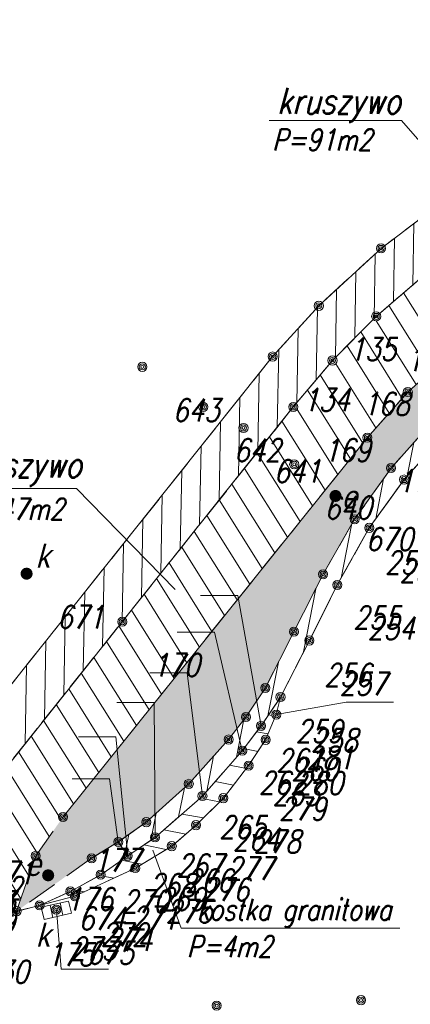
# Model space of a CAD drawing. Extents: x 7487291 to 7488682, y 5785010 to 5785505.
# Tile 15 of 256: x 7488595 to 7488608, y 5785392 to 5785424. Entities that reach past the tile are written whole.
import ezdxf
from ezdxf.enums import TextEntityAlignment as Align

# ---------------------------------------------------------------- set-up
doc = ezdxf.new("R2010")
doc.units = 0
doc.header["$MEASUREMENT"] = 0
doc.linetypes.add('mz1.0_0.5', pattern=[1.5, 1, -0.5])
doc.layers.get('0').update_dxf_attribs({"color": 2, "linetype": 'CONTINUOUS', "lineweight": 5})
for name, color, linetype, lineweight in [('elementy', 250, 'CONTINUOUS', 5), ('Kostka krawędz', 250, 'mz1.0_0.5', 9), ('KRAWĘZNIKI GRANITOWE', 6, 'CONTINUOUS', 18), ('Numer operatu archiwalnego', 40, 'CONTINUOUS', 18), ('OPORNIKI', 5, 'CONTINUOUS', 13), ('pomiar', 5, 'CONTINUOUS', 5)]:
    doc.layers.add(name, color=color, linetype=linetype, lineweight=lineweight)
doc.styles.add('dzialki', font='romans.shx', dxfattribs={"width": 0.8, "oblique": 15, "height": 1})
doc.styles.add('G7Text', font='romans.shx', dxfattribs={"width": 0.8, "oblique": 14.323945})
doc.styles.get("Standard").update_dxf_attribs({"font": 'txt', "width": 0.75})

# ---------------------------------------------------------------- blocks, each defined once
blk = doc.blocks.new('G7PktWys')
at = {"linetype": 'Continuous', "lineweight": 0, "ltscale": 33}
h = blk.add_hatch(dxfattribs=at)
h.set_pattern_fill('DOTS', color=255, scale=100, angle=90, style=0)
h.set_pattern_definition([(90, (2, 2), (-158.75, 79.38), [0, -158.75])])
h.paths.add_polyline_path([(-0.252, 3.011), (3.748, 3.011), (3.748, -2.075), (-0.252, -2.075)])
at = {"color": 0, "linetype": 'Continuous', "lineweight": -2}
for radius in [0.15, 0.1, 0.05]:
    blk.add_circle((0, 0), radius, dxfattribs=at)
at = {"color": 0, "linetype": 'Continuous', "lineweight": -2, "style": 'G7Text', "oblique": 14.3239, "width": 0.8, "flags": 1}
blk.add_attdef('H', (1, 1), '', height=1.8, dxfattribs=at)
at = {"color": 0, "linetype": 'Continuous', "lineweight": -2, "style": 'G7Text', "oblique": 14.3239, "width": 0.8}
blk.add_attdef('ID', (1, -1.8), '', height=0.75, dxfattribs=at)
blk = doc.blocks.new('US25')
at = {"linetype": 'Continuous', "lineweight": 0}
h = blk.add_hatch(color=0, dxfattribs=at)
edge = h.paths.add_edge_path()
edge.add_arc((0, 0), 0.2, 0, 360)

msp = doc.modelspace()

# ---------------------------------------------------------------- hatches: boundary and pattern name
at = {"layer": 'Kostka krawędz', "linetype": 'Continuous', "lineweight": 9}
h = msp.add_hatch(dxfattribs=at)
h.set_pattern_fill('ANSI31', color=4, scale=5, angle=44)
h.set_pattern_definition([(89, (0, 0), (-0.624904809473, 0.010907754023), [])])
h.paths.add_polyline_path([(7488637.85, 5785422.81), (7488636.91, 5785424.12), (7488631.43, 5785421.994, -0.092773), (7488631.44, 5785421.94, -0.900429), (7488631.143, 5785421.909), (7488630.637, 5785421.801, -0.052394), (7488630.64, 5785421.77, -1.012736), (7488630.34, 5785421.774), (7488629.85, 5785421.786, -0.987424), (7488629.55, 5785421.79, -0.040754), (7488629.552, 5785421.814), (7488626.928, 5785422.246, -0.966237), (7488626.631, 5785422.284), (7488624.919, 5785422.446, -0.941386), (7488624.62, 5785422.456), (7488621.9, 5785422.384, -0.951044), (7488621.601, 5785422.361), (7488618.919, 5785422.019, -0.031719), (7488618.92, 5785422, -0.885525), (7488618.624, 5785421.964), (7488616.006, 5785421.316, -0.060712), (7488616.01, 5785421.28, -0.839954), (7488615.719, 5785421.229), (7488613.181, 5785420.311, -0.086984), (7488613.19, 5785420.26, -0.795015), (7488612.905, 5785420.194), (7488611.355, 5785419.436, -0.114197), (7488611.37, 5785419.37, -0.757526), (7488611.092, 5785419.292), (7488608.778, 5785417.878, -0.137963), (7488608.8, 5785417.8, -0.719245), (7488608.53, 5785417.71), (7488607.05, 5785416.59), (7488605, 5785414.7), (7488603.48, 5785413.03), (7488590.41, 5785396.63), (7488590.56, 5785395.31), (7488592.47, 5785395.84), (7488592.39, 5785396.18), (7488592.47, 5785396.48), (7488592.68, 5785396.95), (7488593.08, 5785397.46), (7488598.53, 5785404.3), (7488604.16, 5785411.37), (7488605.45, 5785412.9), (7488606.89, 5785414.35), (7488608.286, 5785415.552, -0.179595), (7488608.25, 5785415.65, -0.727625), (7488608.522, 5785415.738), (7488609.898, 5785416.732, -0.157658), (7488609.87, 5785416.82, -0.754338), (7488610.147, 5785416.899), (7488611.613, 5785417.811, -0.140031), (7488611.59, 5785417.89, -0.800392), (7488611.876, 5785417.954), (7488613.444, 5785418.696, -0.110869), (7488613.43, 5785418.76, -0.826573), (7488613.719, 5785418.815), (7488615.301, 5785419.445, -0.094947), (7488615.29, 5785419.5, -0.854865), (7488615.583, 5785419.546), (7488617.217, 5785420.074, -0.078246), (7488617.21, 5785420.12, -0.900457), (7488617.507, 5785420.151), (7488619.143, 5785420.499, -0.052379), (7488619.14, 5785420.53, -0.934748), (7488619.439, 5785420.55), (7488621.131, 5785420.78, -0.033727), (7488621.13, 5785420.8, -0.973549), (7488621.43, 5785420.808), (7488623.18, 5785420.902, -0.013403), (7488623.18, 5785420.91, -1.016105), (7488623.48, 5785420.905), (7488625.37, 5785420.845, -0.98415), (7488625.67, 5785420.84, -0.031633), (7488625.669, 5785420.821), (7488627.101, 5785420.639, -0.938674), (7488627.4, 5785420.62, -0.041725), (7488627.398, 5785420.595), (7488629.062, 5785420.315, -0.919893), (7488629.36, 5785420.29, -0.026502), (7488629.359, 5785420.274), (7488629.531, 5785420.256, -0.97995), (7488629.83, 5785420.23), (7488630.14, 5785420.21, -0.917397), (7488630.439, 5785420.216), (7488630.981, 5785420.274, -0.02669), (7488630.98, 5785420.29, -0.880842), (7488631.275, 5785420.328), (7488631.565, 5785420.402, -0.063353), (7488631.56, 5785420.44, -0.858482), (7488631.853, 5785420.485), (7488632.077, 5785420.555, -0.076147), (7488632.07, 5785420.6, -0.828507), (7488632.36, 5785420.655)])
h.paths.add_polyline_path([(7488617.88, 5785421.04, -1), (7488617.58, 5785421.04, -1)], flags=16)
h.paths.add_polyline_path([(7488617.83, 5785421.04, -1), (7488617.63, 5785421.04, -1)], flags=0)
h.paths.add_polyline_path([(7488617.78, 5785421.04, -1), (7488617.68, 5785421.04, -1)], flags=16)
h.paths.add_polyline_path([(7488630.864, 5785422.095), (7488632.696, 5785421.999), (7488632.984, 5785423.124), (7488631.152, 5785423.22)], flags=25)
h.paths.add_polyline_path([(7488632.38, 5785420.171), (7488634.212, 5785420.075), (7488634.5, 5785421.2), (7488632.668, 5785421.296)], flags=25)
h.paths.add_polyline_path([(7488631.118, 5785420.65), (7488632.779, 5785420.554), (7488633.066, 5785421.679), (7488631.405, 5785421.775)], flags=24)
h.paths.add_polyline_path([(7488629.419, 5785420.389), (7488631.279, 5785420.293), (7488631.567, 5785421.418), (7488629.706, 5785421.514)], flags=24)
h.paths.add_polyline_path([(7488627.761, 5785420.482), (7488629.593, 5785420.386), (7488629.88, 5785421.511), (7488628.048, 5785421.607)], flags=25)
h.paths.add_polyline_path([(7488615.306, 5785418.894), (7488617.138, 5785418.799), (7488617.425, 5785419.924), (7488615.593, 5785420.019)], flags=25)
h.paths.add_polyline_path([(7488613.438, 5785418.085), (7488615.27, 5785417.99), (7488615.557, 5785419.115), (7488613.725, 5785419.21)], flags=25)
h.paths.add_polyline_path([(7488611.578, 5785417.336), (7488613.438, 5785417.24), (7488613.726, 5785418.365), (7488611.865, 5785418.461)], flags=25)
h.paths.add_polyline_path([(7488609.862, 5785416.304), (7488611.694, 5785416.208), (7488611.981, 5785417.333), (7488610.149, 5785417.429)], flags=25)
h.paths.add_polyline_path([(7488608.216, 5785415.103), (7488610.048, 5785415.007), (7488610.335, 5785416.132), (7488608.503, 5785416.228)], flags=25)
h.paths.add_polyline_path([(7488606.682, 5785413.837), (7488608.514, 5785413.741), (7488608.801, 5785414.866), (7488606.969, 5785414.962)], flags=25)
h.paths.add_polyline_path([(7488615.615, 5785420.272), (7488617.504, 5785420.177), (7488617.791, 5785421.302), (7488615.902, 5785421.397)], flags=24)
h = msp.add_hatch(dxfattribs=at)
h.set_pattern_fill('ANSI31', color=4, scale=5, angle=77)
h.set_pattern_definition([(122, (0, 0), (-0.530030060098, -0.331199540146), [])])
h.paths.add_polyline_path([(7488638.563, 5785420.342, -0.362148), (7488638.44, 5785420.49, -1), (7488638.74, 5785420.49, -0.165916), (7488638.709, 5785420.398), (7488640.06, 5785420.916, -0.091775), (7488640.05, 5785420.97, -0.294669), (7488640.138, 5785421.107), (7488639.272, 5785423.023, -0.465742), (7488639.065, 5785423.123), (7488637.995, 5785422.847, -0.063055), (7488638, 5785422.81, -0.759035), (7488637.724, 5785422.724, -0.150413), (7488637.75, 5785422.64, -1.045102), (7488637.451, 5785422.653), (7488632.36, 5785420.655, -0.093788), (7488632.37, 5785420.6, -0.858482), (7488632.077, 5785420.555), (7488631.853, 5785420.485, -0.076147), (7488631.86, 5785420.44, -0.880842), (7488631.565, 5785420.402), (7488631.275, 5785420.328, -0.063353), (7488631.28, 5785420.29, -0.948007), (7488630.981, 5785420.274), (7488630.439, 5785420.216, -0.02669), (7488630.44, 5785420.2, -1.033288), (7488630.14, 5785420.21), (7488629.83, 5785420.23, -1.02046), (7488629.531, 5785420.256), (7488629.359, 5785420.274, -1.030881), (7488629.062, 5785420.315), (7488627.398, 5785420.595, -0.980043), (7488627.101, 5785420.639), (7488625.669, 5785420.821, -0.953815), (7488625.37, 5785420.845), (7488623.48, 5785420.905, -0.95811), (7488623.18, 5785420.902), (7488621.43, 5785420.808, -0.960179), (7488621.131, 5785420.78), (7488619.439, 5785420.55, -0.033727), (7488619.44, 5785420.53, -0.900457), (7488619.143, 5785420.499), (7488617.507, 5785420.151, -0.052379), (7488617.51, 5785420.12, -0.854865), (7488617.217, 5785420.074), (7488615.583, 5785419.546, -0.078246), (7488615.59, 5785419.5, -0.826573), (7488615.301, 5785419.445), (7488613.719, 5785418.815, -0.094947), (7488613.73, 5785418.76, -0.800392), (7488613.444, 5785418.696), (7488611.876, 5785417.954, -0.110869), (7488611.89, 5785417.89, -0.754338), (7488611.613, 5785417.811), (7488610.147, 5785416.899, -0.140031), (7488610.17, 5785416.82, -0.727625), (7488609.898, 5785416.732), (7488608.522, 5785415.738, -0.157658), (7488608.55, 5785415.65, -0.695497), (7488608.286, 5785415.552), (7488607.004, 5785414.448, -0.179595), (7488607.04, 5785414.35, -0.666928), (7488606.784, 5785414.244), (7488605.556, 5785413.006, -0.199812), (7488605.6, 5785412.9, -0.637902), (7488605.353, 5785412.785), (7488604.257, 5785411.485, -0.221075), (7488604.31, 5785411.37, -0.628096), (7488604.067, 5785411.253), (7488598.53, 5785404.3), (7488593.08, 5785397.46), (7488592.68, 5785396.95), (7488592.47, 5785396.48), (7488592.39, 5785396.18), (7488592.47, 5785395.84), (7488592.9, 5785394.2), (7488595.05, 5785394.77), (7488595.68, 5785396.59), (7488596.58, 5785397.87), (7488606.506, 5785410.243, -0.227479), (7488606.45, 5785410.36, -0.646696), (7488606.7, 5785410.472), (7488607.83, 5785411.748, -0.214553), (7488607.78, 5785411.86, -0.686013), (7488608.041, 5785411.961), (7488609.319, 5785413.119, -0.186231), (7488609.28, 5785413.22, -0.714441), (7488609.548, 5785413.312), (7488610.922, 5785414.378, -0.166561), (7488610.89, 5785414.47, -0.752465), (7488611.167, 5785414.55), (7488612.583, 5785415.44, -0.14125), (7488612.56, 5785415.52, -0.786911), (7488612.843, 5785415.589), (7488614.367, 5785416.371, -0.11925), (7488614.35, 5785416.44, -0.830815), (7488614.64, 5785416.494), (7488616.25, 5785417.116, -0.09241), (7488616.24, 5785417.17, -0.866429), (7488616.534, 5785417.212), (7488618.186, 5785417.698, -0.071565), (7488618.18, 5785417.74, -0.90812), (7488618.477, 5785417.769), (7488620.133, 5785418.091, -0.048152), (7488620.13, 5785418.12, -0.94406), (7488620.429, 5785418.137), (7488622.121, 5785418.333, -0.028775), (7488622.12, 5785418.35, -0.995062), (7488622.42, 5785418.351), (7488624.14, 5785418.369, -1.043111), (7488624.44, 5785418.359), (7488626.15, 5785418.231, -1.044375), (7488626.448, 5785418.196), (7488629.102, 5785417.764, -0.935491), (7488629.4, 5785417.736), (7488630.17, 5785417.714, -0.970952), (7488630.47, 5785417.715), (7488631.14, 5785417.735, -0.922767), (7488631.437, 5785417.769), (7488632.123, 5785417.901, -0.047912), (7488632.12, 5785417.93, -0.831879), (7488632.41, 5785417.984)])
h.paths.add_polyline_path([(7488638.04, 5785421.63, -1), (7488638.34, 5785421.63, -1)], flags=16)
h.paths.add_polyline_path([(7488638.09, 5785421.63, -1), (7488638.29, 5785421.63, -1)], flags=0)
h.paths.add_polyline_path([(7488638.14, 5785421.63, -1), (7488638.24, 5785421.63, -1)], flags=0)
h.paths.add_polyline_path([(7488629.19, 5785419.19, -1), (7488628.89, 5785419.19, -1)], flags=16)
h.paths.add_polyline_path([(7488629.14, 5785419.19, -1), (7488628.94, 5785419.19, -1)], flags=16)
h.paths.add_polyline_path([(7488628.99, 5785419.19, -1), (7488629.09, 5785419.19, -1)], flags=0)
h.paths.add_polyline_path([(7488618.06, 5785418.98, -1), (7488618.36, 5785418.98, -1)], flags=16)
h.paths.add_polyline_path([(7488618.11, 5785418.98, -1), (7488618.31, 5785418.98, -1)], flags=0)
h.paths.add_polyline_path([(7488618.16, 5785418.98, -1), (7488618.26, 5785418.98, -1)], flags=0)
h.paths.add_polyline_path([(7488604.34, 5785409.48, -1), (7488604.04, 5785409.48, -1)], flags=16)
h.paths.add_polyline_path([(7488604.29, 5785409.48, -1), (7488604.09, 5785409.48, -1)], flags=0)
h.paths.add_polyline_path([(7488604.24, 5785409.48, -1), (7488604.14, 5785409.48, -1)], flags=0)
h.paths.add_polyline_path([(7488632.38, 5785420.171), (7488634.212, 5785420.075), (7488634.5, 5785421.2), (7488632.668, 5785421.296)], flags=24)
h.paths.add_polyline_path([(7488631.057, 5785419.328), (7488632.889, 5785419.232), (7488633.177, 5785420.357), (7488631.345, 5785420.453)], flags=24)
h.paths.add_polyline_path([(7488629.334, 5785419.001), (7488631.166, 5785418.905), (7488631.453, 5785420.03), (7488629.621, 5785420.126)], flags=24)
h.paths.add_polyline_path([(7488626.528, 5785419.416), (7488628.36, 5785419.32), (7488628.647, 5785420.445), (7488626.815, 5785420.541)], flags=24)
h.paths.add_polyline_path([(7488624.759, 5785419.595), (7488626.591, 5785419.499), (7488626.878, 5785420.624), (7488625.046, 5785420.72)], flags=24)
h.paths.add_polyline_path([(7488622.94, 5785419.798), (7488624.772, 5785419.702), (7488625.059, 5785420.827), (7488623.227, 5785420.923)], flags=24)
h.paths.add_polyline_path([(7488621.071, 5785419.736), (7488622.875, 5785419.64), (7488623.162, 5785420.765), (7488621.359, 5785420.861)], flags=24)
h.paths.add_polyline_path([(7488618.876, 5785419.412), (7488620.708, 5785419.317), (7488620.995, 5785420.442), (7488619.163, 5785420.537)], flags=24)
h.paths.add_polyline_path([(7488617.212, 5785419.301), (7488618.872, 5785419.205), (7488619.16, 5785420.33), (7488617.499, 5785420.426)], flags=24)
h.paths.add_polyline_path([(7488615.306, 5785418.894), (7488617.138, 5785418.799), (7488617.425, 5785419.924), (7488615.593, 5785420.019)], flags=24)
h.paths.add_polyline_path([(7488613.438, 5785418.085), (7488615.27, 5785417.99), (7488615.557, 5785419.115), (7488613.725, 5785419.21)], flags=24)
h.paths.add_polyline_path([(7488611.578, 5785417.336), (7488613.438, 5785417.24), (7488613.726, 5785418.365), (7488611.865, 5785418.461)], flags=24)
h.paths.add_polyline_path([(7488609.862, 5785416.304), (7488611.694, 5785416.208), (7488611.981, 5785417.333), (7488610.149, 5785417.429)], flags=24)
h.paths.add_polyline_path([(7488608.216, 5785415.103), (7488610.048, 5785415.007), (7488610.335, 5785416.132), (7488608.503, 5785416.228)], flags=24)
h.paths.add_polyline_path([(7488606.682, 5785413.837), (7488608.514, 5785413.741), (7488608.801, 5785414.866), (7488606.969, 5785414.962)], flags=24)
h.paths.add_polyline_path([(7488605.322, 5785412.376), (7488607.155, 5785412.28), (7488607.442, 5785413.405), (7488605.61, 5785413.501)], flags=24)
h.paths.add_polyline_path([(7488604.084, 5785410.792), (7488605.887, 5785410.696), (7488606.174, 5785411.821), (7488604.371, 5785411.917)], flags=24)
h.paths.add_polyline_path([(7488604.53, 5785409.782), (7488606.362, 5785409.686), (7488606.649, 5785410.811), (7488604.817, 5785410.907)], flags=24)
h.paths.add_polyline_path([(7488606.023, 5785411.533), (7488607.827, 5785411.437), (7488608.114, 5785412.562), (7488606.31, 5785412.658)], flags=24)
h.paths.add_polyline_path([(7488607.43, 5785412.799), (7488609.262, 5785412.703), (7488609.549, 5785413.828), (7488607.717, 5785413.924)], flags=24)
h.paths.add_polyline_path([(7488609.046, 5785413.986), (7488610.706, 5785413.89), (7488610.994, 5785415.015), (7488609.333, 5785415.111)], flags=24)
h.paths.add_polyline_path([(7488610.607, 5785415.151), (7488612.439, 5785415.056), (7488612.727, 5785416.181), (7488610.894, 5785416.276)], flags=24)
h.paths.add_polyline_path([(7488612.5, 5785416.005), (7488614.332, 5785415.91), (7488614.619, 5785417.035), (7488612.787, 5785417.13)], flags=24)
h.paths.add_polyline_path([(7488614.323, 5785416.919), (7488616.184, 5785416.824), (7488616.471, 5785417.949), (7488614.61, 5785418.044)], flags=24)
h.paths.add_polyline_path([(7488616.286, 5785417.453), (7488618.118, 5785417.357), (7488618.406, 5785418.482), (7488616.573, 5785418.578)], flags=24)
h.paths.add_polyline_path([(7488620.055, 5785418.3), (7488621.887, 5785418.204), (7488622.175, 5785419.329), (7488620.343, 5785419.425)], flags=24)
h.paths.add_polyline_path([(7488621.815, 5785418.467), (7488623.647, 5785418.371), (7488623.934, 5785419.496), (7488622.102, 5785419.592)], flags=24)
h.paths.add_polyline_path([(7488623.56, 5785418.503), (7488625.392, 5785418.407), (7488625.679, 5785419.532), (7488623.847, 5785419.628)], flags=24)
h.paths.add_polyline_path([(7488625.331, 5785418.38), (7488627.135, 5785418.284), (7488627.422, 5785419.409), (7488625.619, 5785419.505)], flags=24)
h.paths.add_polyline_path([(7488627.152, 5785417.421), (7488628.984, 5785417.325), (7488629.271, 5785418.45), (7488627.439, 5785418.546)], flags=25)
h.paths.add_polyline_path([(7488629.075, 5785417.913), (7488630.736, 5785417.817), (7488631.023, 5785418.942), (7488629.363, 5785419.038)], flags=24)
h.paths.add_polyline_path([(7488630.548, 5785417.988), (7488632.38, 5785417.892), (7488632.667, 5785419.017), (7488630.835, 5785419.113)], flags=24)
h.paths.add_polyline_path([(7488632.201, 5785418.114), (7488634.033, 5785418.018), (7488634.32, 5785419.143), (7488632.488, 5785419.239)], flags=24)
h.paths.add_polyline_path([(7488638.464, 5785421.042), (7488640.324, 5785420.947), (7488640.612, 5785422.072), (7488638.751, 5785422.167)], flags=9)
h.paths.add_polyline_path([(7488639.098, 5785422.741), (7488640.845, 5785422.646), (7488641.132, 5785423.771), (7488639.386, 5785423.866)], flags=9)
h.paths.add_polyline_path([(7488614.755, 5785415.92), (7488616.673, 5785415.824), (7488616.96, 5785416.949), (7488615.042, 5785417.045)], flags=25)
h.paths.add_polyline_path([(7488611.244, 5785414.332), (7488613.162, 5785414.236), (7488613.449, 5785415.361), (7488611.532, 5785415.457)], flags=25)
h.paths.add_polyline_path([(7488608.091, 5785411.828), (7488610.009, 5785411.733), (7488610.296, 5785412.858), (7488608.378, 5785412.953)], flags=25)
h.paths.add_polyline_path([(7488606.683, 5785410.49), (7488608.572, 5785410.394), (7488608.86, 5785411.519), (7488606.97, 5785411.615)], flags=24)
h.paths.add_polyline_path([(7488603.973, 5785406.992), (7488605.891, 5785406.896), (7488606.178, 5785408.021), (7488604.26, 5785408.117)], flags=25)
h.paths.add_polyline_path([(7488635.88, 5785421.389), (7488637.77, 5785421.293), (7488638.057, 5785422.418), (7488636.168, 5785422.514)], flags=24)
h.paths.add_polyline_path([(7488636.103, 5785420.449), (7488637.992, 5785420.353), (7488638.279, 5785421.478), (7488636.39, 5785421.574)], flags=24)
h.paths.add_polyline_path([(7488636.649, 5785419.368), (7488638.567, 5785419.273), (7488638.854, 5785420.398), (7488636.936, 5785420.493)], flags=25)
h.paths.add_polyline_path([(7488626.997, 5785418.314), (7488628.886, 5785418.219), (7488629.173, 5785419.344), (7488627.284, 5785419.439)], flags=24)
h.paths.add_polyline_path([(7488618.283, 5785418.438), (7488620.172, 5785418.342), (7488620.46, 5785419.467), (7488618.57, 5785419.563)], flags=24)
h.paths.add_polyline_path([(7488602.117, 5785408.329), (7488604.006, 5785408.233), (7488604.293, 5785409.358), (7488602.404, 5785409.454)], flags=24)
h.paths.add_polyline_path([(7488604.447, 5785408.507), (7488606.336, 5785408.411), (7488606.624, 5785409.536), (7488604.734, 5785409.632)], flags=24)
at = {"layer": 'Kostka krawędz'}
h = msp.add_hatch(color=2, dxfattribs=at)
h.dxf.hatch_style = 1
h.paths.add_polyline_path([(7488614.415, 5785414.975), (7488616.065, 5785415.765, -0.112178), (7488616.05, 5785415.83, -0.869705), (7488616.344, 5785415.871), (7488617.246, 5785416.129, -0.069687), (7488617.24, 5785416.17, -0.869319), (7488617.534, 5785416.211), (7488618.746, 5785416.559, -0.069909), (7488618.74, 5785416.6, -0.90801), (7488619.037, 5785416.629), (7488620.383, 5785416.891, -0.048212), (7488620.38, 5785416.92, -0.944903), (7488620.679, 5785416.937), (7488622.051, 5785417.093, -0.028329), (7488622.05, 5785417.11, -0.996993), (7488622.35, 5785417.111), (7488623.86, 5785417.12), (7488625.65, 5785417.04), (7488627.11, 5785416.8), (7488630.12, 5785416.3), (7488631.11, 5785416.24), (7488632.09, 5785416.21), (7488633.15, 5785416.34), (7488634.56, 5785416.65), (7488636.04, 5785417.16), (7488637.12, 5785417.61), (7488638.34, 5785418.24), (7488639.53, 5785418.96), (7488640, 5785419.29), (7488640.79, 5785419.94), (7488641.56, 5785420.65), (7488641.03, 5785421.03), (7488640.58, 5785421.08), (7488640.2, 5785420.97), (7488632.27, 5785417.93), (7488631.29, 5785417.74), (7488630.32, 5785417.71), (7488629.25, 5785417.74), (7488626.3, 5785418.22), (7488624.29, 5785418.37), (7488622.27, 5785418.35), (7488620.28, 5785418.12), (7488618.33, 5785417.74), (7488616.534, 5785417.212, -0.071565), (7488616.54, 5785417.17, -0.830815), (7488616.25, 5785417.116), (7488614.64, 5785416.494, -0.09241), (7488614.65, 5785416.44, -0.786911), (7488614.367, 5785416.371), (7488612.843, 5785415.589, -0.11925), (7488612.86, 5785415.52, -0.752465), (7488612.583, 5785415.44), (7488611.167, 5785414.55, -0.14125), (7488611.19, 5785414.47, -0.714441), (7488610.922, 5785414.378), (7488609.548, 5785413.312, -0.166561), (7488609.58, 5785413.22, -0.686013), (7488609.319, 5785413.119), (7488608.041, 5785411.961, -0.186231), (7488608.08, 5785411.86, -0.646696), (7488607.83, 5785411.748), (7488606.6, 5785410.36), (7488596.58, 5785397.87), (7488595.68, 5785396.59), (7488595.05, 5785394.77), (7488597.52, 5785396.51), (7488598.4, 5785397.05), (7488599.32, 5785397.7), (7488600.72, 5785398.96), (7488602.03, 5785400.42), (7488602.6, 5785401.16), (7488603.24, 5785402.12), (7488604.18, 5785403.97), (7488605.14, 5785405.86), (7488606.18, 5785407.67), (7488607.38, 5785409.36), (7488608.57, 5785410.688, -0.213218), (7488608.52, 5785410.8, -0.673357), (7488608.778, 5785410.905), (7488609.982, 5785412.075, -0.195203), (7488609.94, 5785412.18, -0.714116), (7488610.208, 5785412.272), (7488611.322, 5785413.138, -0.166782), (7488611.29, 5785413.23, -0.747681), (7488611.566, 5785413.311), (7488612.924, 5785414.189, -0.144374), (7488612.9, 5785414.27, -0.784882), (7488613.183, 5785414.339), (7488614.147, 5785414.841, -0.120522), (7488614.13, 5785414.91, -0.798274)])
h.paths.add_polyline_path([(7488612.5, 5785416.005), (7488614.332, 5785415.91), (7488614.619, 5785417.035), (7488612.787, 5785417.13)], flags=25)
h.paths.add_polyline_path([(7488622.056, 5785417.206), (7488623.974, 5785417.111), (7488624.261, 5785418.236), (7488622.343, 5785418.331)], flags=24)
h.paths.add_polyline_path([(7488620.207, 5785417.13), (7488622.125, 5785417.034), (7488622.412, 5785418.159), (7488620.494, 5785418.255)], flags=24)
h.paths.add_polyline_path([(7488618.393, 5785416.783), (7488620.34, 5785416.688), (7488620.627, 5785417.813), (7488618.681, 5785417.908)], flags=24)
h.paths.add_polyline_path([(7488616.528, 5785416.31), (7488618.446, 5785416.215), (7488618.733, 5785417.34), (7488616.815, 5785417.435)], flags=24)
h.paths.add_polyline_path([(7488614.755, 5785415.92), (7488616.673, 5785415.824), (7488616.96, 5785416.949), (7488615.042, 5785417.045)], flags=24)
h.paths.add_polyline_path([(7488613.056, 5785414.999), (7488614.803, 5785414.903), (7488615.09, 5785416.028), (7488613.344, 5785416.124)], flags=24)
h.paths.add_polyline_path([(7488611.244, 5785414.332), (7488613.162, 5785414.236), (7488613.449, 5785415.361), (7488611.532, 5785415.457)], flags=24)
h.paths.add_polyline_path([(7488610.199, 5785413.268), (7488612.145, 5785413.172), (7488612.433, 5785414.297), (7488610.486, 5785414.393)], flags=24)
h.paths.add_polyline_path([(7488608.379, 5785411.007), (7488610.297, 5785410.911), (7488610.585, 5785412.036), (7488608.667, 5785412.132)], flags=24)
h.paths.add_polyline_path([(7488608.091, 5785411.828), (7488610.009, 5785411.733), (7488610.296, 5785412.858), (7488608.378, 5785412.953)], flags=24)
h.paths.add_polyline_path([(7488606.683, 5785410.49), (7488608.572, 5785410.394), (7488608.86, 5785411.519), (7488606.97, 5785411.615)], flags=25)
h.paths.add_polyline_path([(7488606.704, 5785409.5), (7488608.622, 5785409.405), (7488608.909, 5785410.53), (7488606.992, 5785410.625)], flags=24)
at = {"layer": 'Kostka krawędz', "linetype": 'Continuous', "lineweight": 9}
h = msp.add_hatch(dxfattribs=at)
h.set_pattern_fill('ANSI31', color=3, scale=6, angle=34)
h.set_pattern_definition([(79, (0, 0), (-0.736220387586, 0.14310674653), [])])
h.paths.add_polyline_path([(7488620.819, 5785416.356), (7488622.081, 5785416.494, -0.027143), (7488622.08, 5785416.51, -0.987657), (7488622.38, 5785416.514), (7488623.69, 5785416.546, -1.044609), (7488623.99, 5785416.541), (7488625.45, 5785416.449, -0.969268), (7488625.75, 5785416.44, -0.037504), (7488625.748, 5785416.418), (7488626.842, 5785416.252, -0.927704), (7488627.14, 5785416.23, -0.038793), (7488627.138, 5785416.207), (7488629.912, 5785415.773, -0.925311), (7488630.21, 5785415.75, -0.03047), (7488630.209, 5785415.732), (7488630.891, 5785415.648, -0.95468), (7488631.19, 5785415.626), (7488632.07, 5785415.6), (7488633.31, 5785415.76), (7488634.7, 5785416.09), (7488636.26, 5785416.62), (7488637.32, 5785417.03), (7488638.6, 5785417.74), (7488639.88, 5785418.52), (7488639.53, 5785418.96), (7488638.34, 5785418.24), (7488637.12, 5785417.61), (7488636.04, 5785417.16), (7488634.56, 5785416.65), (7488633.15, 5785416.34), (7488632.09, 5785416.21), (7488631.26, 5785416.235, -1.015078), (7488630.96, 5785416.249), (7488630.27, 5785416.291, -0.970183), (7488629.97, 5785416.3, -0.041176), (7488629.972, 5785416.325), (7488627.258, 5785416.775, -0.920905), (7488626.96, 5785416.8, -0.040754), (7488626.962, 5785416.824), (7488625.798, 5785417.016, -0.94255), (7488625.5, 5785417.047), (7488624.01, 5785417.113, -0.974972), (7488623.71, 5785417.119), (7488622.35, 5785417.111, -0.947758), (7488622.051, 5785417.093), (7488620.679, 5785416.937, -0.028329), (7488620.68, 5785416.92, -0.90801), (7488620.383, 5785416.891), (7488619.037, 5785416.629, -0.048212), (7488619.04, 5785416.6, -0.869319), (7488618.746, 5785416.559), (7488617.534, 5785416.211, -0.069909), (7488617.54, 5785416.17, -0.869705), (7488617.246, 5785416.129), (7488616.344, 5785415.871, -0.069687), (7488616.35, 5785415.83, -0.798274), (7488616.065, 5785415.765), (7488614.415, 5785414.975, -0.112178), (7488614.43, 5785414.91, -0.784882), (7488614.147, 5785414.841), (7488613.183, 5785414.339, -0.120522), (7488613.2, 5785414.27, -0.747681), (7488612.924, 5785414.189), (7488611.566, 5785413.311, -0.144374), (7488611.59, 5785413.23, -0.714116), (7488611.322, 5785413.138), (7488610.208, 5785412.272, -0.166782), (7488610.24, 5785412.18, -0.673357), (7488609.982, 5785412.075), (7488608.67, 5785410.8), (7488607.38, 5785409.36), (7488606.18, 5785407.67), (7488605.14, 5785405.86), (7488604.18, 5785403.97), (7488603.24, 5785402.12), (7488602.6, 5785401.16), (7488602.03, 5785400.42), (7488600.72, 5785398.96), (7488599.32, 5785397.7), (7488598.4, 5785397.05), (7488598.71, 5785396.59), (7488599.61, 5785397.2), (7488601.17, 5785398.56), (7488602.48, 5785400.05), (7488603.1, 5785400.87), (7488603.74, 5785401.82), (7488604.69, 5785403.68), (7488605.61, 5785405.51), (7488606.66, 5785407.39), (7488607.81, 5785408.98), (7488609.09, 5785410.4), (7488610.382, 5785411.636, -0.193228), (7488610.34, 5785411.74, -0.716563), (7488610.609, 5785411.831), (7488611.661, 5785412.639, -0.165119), (7488611.63, 5785412.73, -0.739651), (7488611.904, 5785412.814), (7488613.136, 5785413.646, -0.149656), (7488613.11, 5785413.73, -0.781727), (7488613.393, 5785413.8), (7488614.447, 5785414.36, -0.122506), (7488614.43, 5785414.43, -0.80234), (7488614.716, 5785414.493), (7488615.255, 5785414.745, -0.35607), (7488615.427, 5785414.825), (7488616.264, 5785415.217, -0.109668), (7488616.25, 5785415.28, -0.867727), (7488616.544, 5785415.322), (7488617.426, 5785415.578, -0.07082), (7488617.42, 5785415.62, -0.866145), (7488617.714, 5785415.662), (7488618.886, 5785416.008, -0.071728), (7488618.88, 5785416.05, -0.916107), (7488619.178, 5785416.076), (7488620.522, 5785416.314, -0.043783), (7488620.52, 5785416.34, -0.947148)])
h.paths.add_polyline_path([(7488629.946, 5785415.197), (7488631.693, 5785415.101), (7488631.98, 5785416.226), (7488630.234, 5785416.322)], flags=25)
h.paths.add_polyline_path([(7488627.372, 5785416.576), (7488629.29, 5785416.48), (7488629.577, 5785417.605), (7488627.66, 5785417.701)], flags=24)
h.paths.add_polyline_path([(7488613.565, 5785413.426), (7488615.483, 5785413.33), (7488615.77, 5785414.455), (7488613.852, 5785414.551)], flags=25)
h.paths.add_polyline_path([(7488611.995, 5785412.584), (7488613.913, 5785412.488), (7488614.2, 5785413.613), (7488612.282, 5785413.709)], flags=25)
h.paths.add_polyline_path([(7488610.199, 5785413.268), (7488612.145, 5785413.172), (7488612.433, 5785414.297), (7488610.486, 5785414.393)], flags=25)
h.paths.add_polyline_path([(7488610.805, 5785411.634), (7488612.723, 5785411.539), (7488613.01, 5785412.664), (7488611.092, 5785412.759)], flags=25)
h.paths.add_polyline_path([(7488608.379, 5785411.007), (7488610.297, 5785410.911), (7488610.585, 5785412.036), (7488608.667, 5785412.132)], flags=25)
h.paths.add_polyline_path([(7488606.704, 5785409.5), (7488608.622, 5785409.405), (7488608.909, 5785410.53), (7488606.992, 5785410.625)], flags=25)
h = msp.add_hatch(dxfattribs=at)
h.set_pattern_fill('ANSI31', color=6, scale=5, angle=124)
h.set_pattern_definition([(169, (0, 0), (-0.11925562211, -0.613516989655), [])])
h.paths.add_polyline_path([(7488600.846, 5785397.502, -0.179828), (7488600.81, 5785397.6, -0.670201), (7488601.067, 5785397.705), (7488601.753, 5785398.385, -0.197461), (7488601.71, 5785398.49, -0.623661), (7488601.952, 5785398.609), (7488602.598, 5785399.441, -0.231784), (7488602.54, 5785399.56, -0.597172), (7488602.773, 5785399.685), (7488603.167, 5785400.285, -0.252213), (7488603.1, 5785400.41, -0.536558), (7488603.308, 5785400.548), (7488603.542, 5785401.102, -0.301611), (7488603.45, 5785401.24, -0.485414), (7488603.635, 5785401.386), (7488603.74, 5785401.82), (7488603.184, 5785400.994, -0.249479), (7488603.25, 5785400.87, -0.619379), (7488603.01, 5785400.75), (7488602.57, 5785400.17, -0.235041), (7488602.63, 5785400.05, -0.645208), (7488602.381, 5785399.937), (7488601.269, 5785398.673, -0.215652), (7488601.32, 5785398.56, -0.693196), (7488601.057, 5785398.461), (7488599.723, 5785397.299, -0.181198), (7488599.76, 5785397.2, -0.739093), (7488599.486, 5785397.116), (7488598.834, 5785396.674, -0.150024), (7488598.86, 5785396.59, -0.734155), (7488598.587, 5785396.504), (7488597.943, 5785396.056, -0.153299), (7488597.97, 5785395.97, -0.775604), (7488597.689, 5785395.898), (7488596.951, 5785395.492, -0.143361), (7488596.97, 5785395.41, -0.291848), (7488597.106, 5785395.324), (7488598.824, 5785396.126, -0.109732), (7488598.81, 5785396.19, -0.760667), (7488599.089, 5785396.267), (7488600.031, 5785396.833, -0.135933), (7488600.01, 5785396.91, -0.695162), (7488600.274, 5785397.008)])
h.paths.add_polyline_path([(7488597.269, 5785394.812), (7488599.015, 5785394.716), (7488599.303, 5785395.841), (7488597.556, 5785395.937)], flags=9)
h.paths.add_polyline_path([(7488596.075, 5785395.362), (7488597.993, 5785395.266), (7488598.28, 5785396.391), (7488596.362, 5785396.487)], flags=9)

# ---------------------------------------------------------------- linework, layer by layer
at = {"layer": 'elementy', "color": 15, "lineweight": 9}
for p, q in [((7488596.249, 5785394.561, 103.21), (7488596.155, 5785394.963, 103.21)), ((7488596.578, 5785394.637, 103.21), (7488596.484, 5785395.04, 103.21))]:
    msp.add_line(p, q, dxfattribs=at)
at = {"layer": 'elementy', "color": 84, "linetype": 'Continuous', "lineweight": 9}
for points in [[(7488610.008, 5785418.19), (7488607.728, 5785420.796), (7488603.37, 5785420.797)], [(7488600.272, 5785405.362), (7488597.025, 5785408.684), (7488592.667, 5785408.685)], [(7488607.667, 5785394.209), (7488600.472, 5785394.209), (7488599.537, 5785396.782)]]:
    msp.add_lwpolyline(points, dxfattribs=at)
at = {"layer": 'elementy', "color": 15, "lineweight": 9, "elevation": 103.21}
msp.add_lwpolyline([(7488595.865, 5785394.896), (7488596.762, 5785395.104), (7488596.856, 5785394.702), (7488595.959, 5785394.493)], close=True, dxfattribs=at)
at = {"layer": 'Kostka krawędz'}
for points, elevation in [([(7488631.29, 5785421.94), (7488630.49, 5785421.77), (7488629.7, 5785421.79), (7488626.78, 5785422.27), (7488624.77, 5785422.46), (7488621.75, 5785422.38), (7488618.77, 5785422), (7488615.86, 5785421.28), (7488613.04, 5785420.26), (7488611.22, 5785419.37), (7488608.65, 5785417.8), (7488607.05, 5785416.59), (7488605, 5785414.7), (7488603.48, 5785413.03), (7488590.41, 5785396.63)], 103.41), ([(7488593.08, 5785397.46), (7488598.53, 5785404.3), (7488604.16, 5785411.37), (7488605.45, 5785412.9), (7488606.89, 5785414.35), (7488608.4, 5785415.65), (7488610.02, 5785416.82), (7488611.74, 5785417.89), (7488613.58, 5785418.76), (7488615.44, 5785419.5), (7488617.36, 5785420.12), (7488619.29, 5785420.53), (7488621.28, 5785420.8), (7488623.33, 5785420.91), (7488625.52, 5785420.84), (7488627.25, 5785420.62), (7488629.21, 5785420.29), (7488629.68, 5785420.24), (7488630.29, 5785420.2), (7488631.13, 5785420.29)], 103.41), ([(7488608.67, 5785410.8), (7488607.38, 5785409.36), (7488606.18, 5785407.67), (7488605.14, 5785405.86), (7488604.18, 5785403.97), (7488603.24, 5785402.12), (7488602.6, 5785401.16), (7488602.03, 5785400.42), (7488600.72, 5785398.96), (7488599.32, 5785397.7), (7488598.4, 5785397.05)], 103.36), ([(7488609.09, 5785410.4), (7488607.81, 5785408.98), (7488606.66, 5785407.39), (7488605.61, 5785405.51), (7488604.69, 5785403.68), (7488603.74, 5785401.82), (7488603.6, 5785401.24), (7488603.25, 5785400.41), (7488602.69, 5785399.56), (7488601.86, 5785398.49), (7488600.96, 5785397.6), (7488600.16, 5785396.91), (7488598.96, 5785396.19), (7488596.97, 5785395.26), (7488595.81, 5785394.96), (7488595.05, 5785394.77)], 102.54), ([(7488598.4, 5785397.05), (7488598.71, 5785396.59), (7488599.61, 5785397.2), (7488601.17, 5785398.56), (7488602.48, 5785400.05), (7488603.1, 5785400.87), (7488603.74, 5785401.82), (7488604.69, 5785403.68), (7488605.61, 5785405.51), (7488606.66, 5785407.39), (7488607.81, 5785408.98), (7488609.09, 5785410.4)], 103.36), ([(7488595.81, 5785394.96), (7488596.82, 5785395.42), (7488597.82, 5785395.97), (7488598.71, 5785396.59), (7488599.61, 5785397.2), (7488601.17, 5785398.56), (7488602.48, 5785400.05), (7488603.1, 5785400.87), (7488603.74, 5785401.82), (7488603.6, 5785401.24), (7488603.25, 5785400.41), (7488602.69, 5785399.56), (7488601.86, 5785398.49), (7488600.96, 5785397.6), (7488600.16, 5785396.91), (7488598.96, 5785396.19), (7488596.97, 5785395.26), (7488595.81, 5785394.96)], 103.22)]:
    msp.add_lwpolyline(points, dxfattribs=dict(at, elevation=elevation))
at = {"layer": 'Kostka krawędz', "lineweight": 9}
for points, elevation in [([(7488631.13, 5785420.29), (7488630.29, 5785420.2), (7488629.68, 5785420.24), (7488629.21, 5785420.29), (7488627.25, 5785420.62), (7488625.52, 5785420.84), (7488623.33, 5785420.91), (7488621.28, 5785420.8), (7488619.29, 5785420.53), (7488617.36, 5785420.12), (7488615.44, 5785419.5), (7488613.58, 5785418.76), (7488611.74, 5785417.89), (7488610.02, 5785416.82), (7488608.4, 5785415.65), (7488606.89, 5785414.35), (7488605.45, 5785412.9), (7488604.16, 5785411.37), (7488598.53, 5785404.3), (7488593.08, 5785397.46)], 103.17), ([(7488595.05, 5785394.77), (7488595.05, 5785394.77), (7488595.68, 5785396.59), (7488596.58, 5785397.87), (7488606.6, 5785410.36), (7488607.93, 5785411.86), (7488609.43, 5785413.22), (7488611.04, 5785414.47), (7488612.71, 5785415.52), (7488614.5, 5785416.44), (7488616.39, 5785417.17), (7488618.33, 5785417.74), (7488620.28, 5785418.12), (7488622.27, 5785418.35), (7488624.29, 5785418.37), (7488626.3, 5785418.22), (7488629.25, 5785417.74), (7488630.32, 5785417.71), (7488631.29, 5785417.74)], 103.2), ([(7488595.05, 5785394.77), (7488595.68, 5785396.59), (7488596.58, 5785397.87), (7488606.6, 5785410.36), (7488607.93, 5785411.86), (7488609.43, 5785413.22), (7488611.04, 5785414.47), (7488612.71, 5785415.52), (7488614.5, 5785416.44), (7488616.39, 5785417.17), (7488618.33, 5785417.74), (7488620.28, 5785418.12), (7488622.27, 5785418.35), (7488624.29, 5785418.37), (7488626.3, 5785418.22), (7488629.25, 5785417.74), (7488630.32, 5785417.71), (7488631.29, 5785417.74)], 103.17), ([(7488608.67, 5785410.8), (7488607.38, 5785409.36), (7488606.18, 5785407.67), (7488605.14, 5785405.86), (7488604.18, 5785403.97), (7488603.24, 5785402.12), (7488602.6, 5785401.16), (7488602.03, 5785400.42), (7488600.72, 5785398.96), (7488599.32, 5785397.7), (7488598.4, 5785397.05), (7488597.52, 5785396.51), (7488595.05, 5785394.77)], 103.2)]:
    msp.add_lwpolyline(points, dxfattribs=dict(at, elevation=elevation))
at = {"layer": 'KRAWĘZNIKI GRANITOWE'}
for points, elevation in [([(7488595.81, 5785394.96), (7488596.82, 5785395.42), (7488597.82, 5785395.97), (7488598.71, 5785396.59), (7488599.61, 5785397.2), (7488601.17, 5785398.56), (7488602.48, 5785400.05), (7488603.1, 5785400.87), (7488603.74, 5785401.82), (7488604.69, 5785403.68), (7488605.61, 5785405.51), (7488606.66, 5785407.39), (7488607.81, 5785408.98), (7488609.09, 5785410.4)], 103.22), ([(7488603.6, 5785401.24), (7488603.74, 5785401.82)], 103.3), ([(7488592.9, 5785394.2), (7488596.97, 5785395.26), (7488598.96, 5785396.19), (7488600.16, 5785396.91), (7488600.96, 5785397.6), (7488601.86, 5785398.49), (7488602.69, 5785399.56), (7488603.25, 5785400.41), (7488603.6, 5785401.24)], 103.2)]:
    msp.add_lwpolyline(points, dxfattribs=dict(at, elevation=elevation))
at = {"layer": 'OPORNIKI'}
for points, elevation in [([(7488636.91, 5785424.12), (7488631.29, 5785421.94), (7488630.49, 5785421.77), (7488629.7, 5785421.79), (7488626.78, 5785422.27), (7488624.77, 5785422.46), (7488621.75, 5785422.38), (7488618.77, 5785422), (7488615.86, 5785421.28), (7488613.04, 5785420.26), (7488611.22, 5785419.37), (7488608.65, 5785417.8), (7488607.05, 5785416.59), (7488605, 5785414.7), (7488603.48, 5785413.03), (7488603.48, 5785413.03), (7488603.48, 5785413.03), (7488590.41, 5785396.63)], 103.48), ([(7488592.47, 5785395.84), (7488592.39, 5785396.18), (7488592.47, 5785396.48), (7488592.68, 5785396.95), (7488593.08, 5785397.46), (7488598.53, 5785404.3), (7488604.16, 5785411.37), (7488605.45, 5785412.9), (7488606.89, 5785414.35), (7488608.4, 5785415.65), (7488610.02, 5785416.82), (7488611.74, 5785417.89), (7488613.58, 5785418.76), (7488615.44, 5785419.5), (7488617.36, 5785420.12), (7488619.29, 5785420.53), (7488621.28, 5785420.8), (7488623.33, 5785420.91), (7488625.52, 5785420.84), (7488627.25, 5785420.62), (7488629.21, 5785420.29), (7488629.68, 5785420.24), (7488630.29, 5785420.2), (7488631.13, 5785420.29)], 103.24), ([(7488596.58, 5785397.87), (7488606.6, 5785410.36), (7488607.93, 5785411.86), (7488609.43, 5785413.22), (7488611.04, 5785414.47), (7488612.71, 5785415.52), (7488614.5, 5785416.44), (7488616.39, 5785417.17), (7488618.33, 5785417.74), (7488620.28, 5785418.12), (7488622.27, 5785418.35), (7488624.29, 5785418.37), (7488626.3, 5785418.22), (7488629.25, 5785417.74), (7488630.32, 5785417.71), (7488631.29, 5785417.74), (7488632.27, 5785417.93), (7488640.2, 5785420.97), (7488640.2, 5785420.97), (7488640.58, 5785421.08), (7488641.03, 5785421.03), (7488641.56, 5785420.65)], 103.28), ([(7488627.11, 5785416.8), (7488625.65, 5785417.04), (7488623.86, 5785417.12), (7488622.2, 5785417.11), (7488620.53, 5785416.92), (7488618.89, 5785416.6), (7488617.39, 5785416.17), (7488616.2, 5785415.83), (7488614.28, 5785414.91), (7488613.05, 5785414.27), (7488611.44, 5785413.23), (7488610.09, 5785412.18), (7488608.67, 5785410.8), (7488607.38, 5785409.36), (7488606.18, 5785407.67), (7488605.14, 5785405.86), (7488604.18, 5785403.97), (7488603.24, 5785402.12), (7488602.6, 5785401.16), (7488602.03, 5785400.42), (7488600.72, 5785398.96), (7488599.32, 5785397.7), (7488598.4, 5785397.05)], 103.5)]:
    msp.add_lwpolyline(points, dxfattribs=dict(at, elevation=elevation))
at = {"layer": 'OPORNIKI', "elevation": 103.33}
msp.add_lwpolyline([(7488597.52, 5785396.51), (7488598.4, 5785397.05)], close=True, dxfattribs=at)
at = {"layer": 'pomiar', "lineweight": 5}
for points in [[(7488601.101, 5785405.164), (7488602.331, 5785405.164), (7488603.1, 5785400.87)], [(7488600.335, 5785403.958), (7488601.565, 5785403.958), (7488602.48, 5785400.05)], [(7488599.438, 5785402.614), (7488600.667, 5785402.614), (7488601.17, 5785398.56)], [(7488598.347, 5785401.635), (7488599.577, 5785401.635), (7488599.61, 5785397.2)], [(7488597.084, 5785400.509), (7488598.314, 5785400.509), (7488598.71, 5785396.59)], [(7488596.875, 5785399.123), (7488598.105, 5785399.123), (7488598.4, 5785397.05)]]:
    msp.add_lwpolyline(points, dxfattribs=at)
at = {"layer": 'pomiar', "lineweight": 5, "elevation": 103.26}
for points in [[(7488607.459, 5785401.654), (7488605.898, 5785401.654), (7488603.6, 5785401.24)], [(7488598.081, 5785392.865), (7488596.52, 5785392.865), (7488596.36, 5785394.82)]]:
    msp.add_lwpolyline(points, dxfattribs=at)

# ---------------------------------------------------------------- block references
at = {"layer": 'elementy', "color": 1, "linetype": 'Continuous', "lineweight": 13, "rotation": 90}
for p in [(7488605.55, 5785408.44, 103.22), (7488596.09, 5785395.95, 103.13)]:
    msp.add_blockref('US25', p, dxfattribs=at)
at = {"layer": 'elementy', "color": 15, "linetype": 'Continuous', "lineweight": 13, "rotation": 90}
msp.add_blockref('US25', (7488595.38, 5785405.88, 103.07), dxfattribs=at)
at = {"layer": 'pomiar', "linetype": 'Continuous', "lineweight": 5}
for p, values in [((7488608.65, 5785417.8, 103.63), {'ID': '137'}), ((7488607.05, 5785416.59, 103.62), {'ID': '136'}), ((7488605, 5785414.7, 103.6), {'ID': '135'}), ((7488606.89, 5785414.35, 103.55), {'ID': '167'}), ((7488603.48, 5785413.03, 103.58), {'ID': '134'}), ((7488609.43, 5785413.22, 103.53), {'ID': '180'}), ((7488599.19, 5785412.69, 102.72), {'ID': '643'}), ((7488605.45, 5785412.9, 103.54), {'ID': '168'}), ((7488607.93, 5785411.86, 103.51), {'ID': '179'}), ((7488601.2, 5785411.37, 103.22), {'ID': '642'}), ((7488604.16, 5785411.37, 103.53), {'ID': '169'}), ((7488608.67, 5785410.8, 103.52), {'ID': '249'}), ((7488602.52, 5785410.68, 103.47), {'ID': '641'}), ((7488606.6, 5785410.36, 103.49), {'ID': '178'}), ((7488604.19, 5785409.48, 103.44), {'ID': '640'}), ((7488607.38, 5785409.36, 103.48), {'ID': '250'}), ((7488607.81, 5785408.98, 103.46), {'ID': '251'}), ((7488605.55, 5785408.44, 103.22), {'ID': '670'}), ((7488606.18, 5785407.67, 103.48), {'ID': '253'}), ((7488606.66, 5785407.39, 103.46), {'ID': '252'}), ((7488595.38, 5785405.88, 103.07), {'ID': '671'}), ((7488605.14, 5785405.86, 103.47), {'ID': '255'}), ((7488605.61, 5785405.51, 103.45), {'ID': '254'}), ((7488598.53, 5785404.3, 103.43), {'ID': '170'}), ((7488604.18, 5785403.97, 103.46), {'ID': '256'}), ((7488604.69, 5785403.68, 103.44), {'ID': '257'}), ((7488603.1, 5785400.87, 103.43), {'ID': '260'}), ((7488603.24, 5785402.12, 103.44), {'ID': '259'}), ((7488602.48, 5785400.05, 103.41), {'ID': '263'}), ((7488603.74, 5785401.82, 103.43), {'ID': '258'}), ((7488602.6, 5785401.16, 103.43), {'ID': '261'}), ((7488603.6, 5785401.24, 103.3), {'ID': '281'}), ((7488601.17, 5785398.56, 103.38), {'ID': '264'}), ((7488602.03, 5785400.42, 103.43), {'ID': '262'}), ((7488603.25, 5785400.41, 103.29), {'ID': '280'}), ((7488609.56, 5785399.88, 103.44), {'ID': '403'}), ((7488599.61, 5785397.2, 103.35), {'ID': '266'}), ((7488602.69, 5785399.56, 103.29), {'ID': '279'}), ((7488600.72, 5785398.96, 103.39), {'ID': '265'}), ((7488601.86, 5785398.49, 103.28), {'ID': '278'}), ((7488598.71, 5785396.59, 103.35), {'ID': '269'}), ((7488596.58, 5785397.87, 103.28), {'ID': '177'}), ((7488609.18, 5785397.92, 103.46), {'ID': '404'}), ((7488593.08, 5785397.46, 103.29), {'ID': '171'}), ((7488599.32, 5785397.7, 103.38), {'ID': '267'}), ((7488600.96, 5785397.6, 103.26), {'ID': '277'}), ((7488592.68, 5785396.95, 103.28), {'ID': '172'}), ((7488598.4, 5785397.05, 103.36), {'ID': '268'}), ((7488600.16, 5785396.91, 103.25), {'ID': '276'}), ((7488592.47, 5785396.48, 103.26), {'ID': '173'}), ((7488595.68, 5785396.59, 103.12), {'ID': '176'}), ((7488597.52, 5785396.51, 103.33), {'ID': '270'}), ((7488592.39, 5785396.18, 103.25), {'ID': '174'}), ((7488598.96, 5785396.19, 103.22), {'ID': '275'}), ((7488592.47, 5785395.84, 103.24), {'ID': '129'}), ((7488596.09, 5785395.95, 103.11), {'ID': '674'}), ((7488597.82, 5785395.97, 103.32), {'ID': '271'}), ((7488609.13, 5785395.94, 103.47), {'ID': '405'}), ((7488596.82, 5785395.42, 103.26), {'ID': '272'}), ((7488596.97, 5785395.26, 103.21), {'ID': '274'}), ((7488595.81, 5785394.96, 103.22), {'ID': '273'}), ((7488595.05, 5785394.77, 103.2), {'ID': '175'}), ((7488596.36, 5785394.82, 103.21), {'ID': '675'}), ((7488592.9, 5785394.2, 103.2), {'ID': '130'}), ((7488609.34, 5785393.98, 103.48), {'ID': '406'}), ((7488609.55, 5785392.66, 103.44), {'ID': '600'}), ((7488601.64, 5785391.66, 103.37), {'ID': '307'}), ((7488606.39, 5785391.84, 103.4), {'ID': '601'}), ((7488602.63, 5785391.22, 103.49), {'ID': '282'}), ((7488602.63, 5785390.75, 103.36), {'ID': '306'}), ((7488602.82, 5785390.9, 103.35), {'ID': '602'}), ((7488597.02, 5785390.36, 103.23), {'ID': '301'}), ((7488598.08, 5785390.61, 103.32), {'ID': '302'}), ((7488602.84, 5785390.4, 103.49), {'ID': '283'}), ((7488600.1, 5785390.07, 103.35), {'ID': '304'}), ((7488602.68, 5785389.79, 103.48), {'ID': '284'}), ((7488602.12, 5785389.54, 103.35), {'ID': '305'}), ((7488602.13, 5785389.46, 103.45), {'ID': '285'}), ((7488592.06, 5785389.17, 103.24), {'ID': '646'})]:
    msp.add_blockref('G7PktWys', p, dxfattribs=at).add_auto_attribs(values)

# ---------------------------------------------------------------- texts
at = {"layer": 'elementy', "color": 1, "lineweight": 13, "oblique": 15, "width": 0.9}
for p in [(7488606.256, 5785408.029, 103.13), (7488595.842, 5785395.93, 103.13)]:
    msp.add_text('e', height=0.75, dxfattribs=at).set_placement(p, align=Align.RIGHT)
at = {"layer": 'elementy', "color": 15, "lineweight": 13, "oblique": 15, "width": 0.9}
for p in [(7488596.135, 5785406.082), (7488596.141, 5785393.597, 103.21)]:
    msp.add_text('k', height=0.75, dxfattribs=at).set_placement(p, align=Align.RIGHT)
at = {"layer": 'Numer operatu archiwalnego', "color": 84, "lineweight": 9, "attachment_point": 2, "style": 'dzialki'}
for s, insert, char_height, width in [('kruszywo', (7488605.663, 5785421.876), 0.85, 19.87099), ('P=91m2', (7488605.108, 5785420.518), 0.7, 9.63723), ('kruszywo', (7488595.154, 5785409.899), 0.85, 19.87099), ('P=147m2', (7488594.729, 5785408.358), 0.7, 9.63723), ('kostka granitowa', (7488604.187, 5785395.176), 0.7, 19.87099), ('P=4m2', (7488602.06, 5785393.954), 0.7, 9.63723)]:
    msp.add_mtext(s, dxfattribs=dict(at, insert=insert, char_height=char_height, width=width))

doc.saveas('drawing.dxf')
